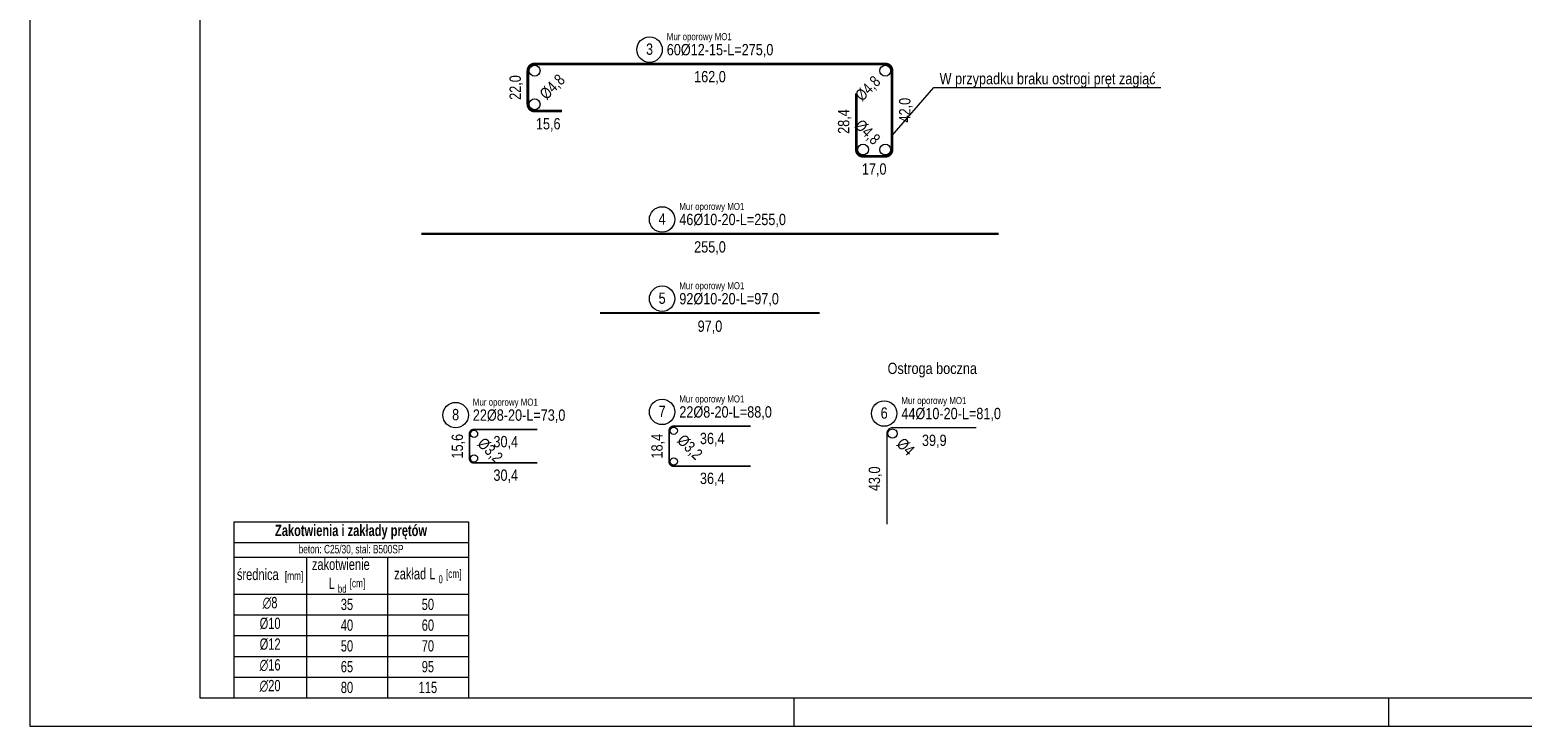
# Model space of a CAD drawing. Header units: millimetres. Extents: x 11149 to 111407, y -107619 to -23630.
# Tile 201 of 245: x 18452 to 19111, y -28090 to -27783. Entities that reach past the tile are written whole.
import ezdxf
from ezdxf.enums import TextEntityAlignment as Align

# ---------------------------------------------------------------- set-up
doc = ezdxf.new("R2010")
doc.units = ezdxf.units.MM
doc.header["$LTSCALE"] = 2
doc.layers.get('0').update_dxf_attribs({"plot": 0})
for name, color, linetype, lineweight in [('e-cad_cienkie', 1, 'Continuous', 9), ('e-cad_opisy', 7, 'Continuous', 9), ('e-cad_prety_widok', 161, 'Continuous', 5)]:
    doc.layers.add(name, color=color, linetype=linetype, lineweight=lineweight)
doc.layers.add('e-cad_rzutnie', color=61, linetype='Continuous', lineweight=9, plot=False)
doc.styles.add('e-cad_1', font='arial.ttf', dxfattribs={"width": 0.7})

# ---------------------------------------------------------------- blocks, each defined once
blk = doc.blocks.new('A3_poziom')
at = {"ltscale": 0.8}
for p, q in [((135, 0), (135, 5)), ((240, 0), (240, 5))]:
    blk.add_line(p, q, dxfattribs=at)
for points in [[(0, 0), (420, 0), (420, 297), (0, 297)], [(30, 5), (415, 5), (415, 292), (30, 292)]]:
    blk.add_lwpolyline(points, close=True)
blk = doc.blocks.new('*T1086')
at = {"layer": 'e-cad_opisy', "color": 9, "linetype": 'ByBlock', "lineweight": 5, "ltscale": 4}
for p, q in [((0, 0), (103.59, 0)), ((0, 0), (0, -77.81)), ((103.59, 0), (103.59, -77.81)), ((0, -9.23), (103.59, -9.23)), ((0, -15.73), (103.59, -15.73)), ((32.14, -15.73), (32.14, -77.81)), ((67.86, -15.73), (67.86, -77.81)), ((0, -31.98), (103.59, -31.98)), ((0, -41.14), (103.59, -41.14)), ((0, -50.31), (103.59, -50.31)), ((0, -59.48), (103.59, -59.48)), ((0, -68.64), (103.59, -68.64)), ((0, -77.81), (103.59, -77.81))]:
    blk.add_line(p, q, dxfattribs=at)
at = {"layer": 'e-cad_opisy', "color": 0, "ltscale": 4, "style": 'e-cad_1'}
for s, insert, char_height, width, attachment_point in [('{\\fArial|b1|i0|c238|p34;\\C256;Zakotwienia i zakłady prętów}', (51.79, -4.61), 5, 102.088, 5), ('beton: C25/30, stal: B500SP', (51.79, -12.48), 3.75, 102.088, 5), ('{\\C256;średnica  \\H0.75x;[mm]}', (16.07, -23.85), 5, 30.6381, 5), ('\\A1;zakotwienie     L {\\H0.7x;\\S^ bd;} \\H0.75x;[cm]', (50, -23.85), 5, 34.225, 5), ('\\A1;\\C256;zakład L {\\H0.7x;\\S^ 0;} \\H0.75x;[cm]', (85.73, -23.85), 5, 34.225, 5), ('∅8', (16.07, -33.23), 5, 24.6381, 2), ('35', (50, -36.56), 5, 28.225, 5), ('50', (85.73, -36.56), 5, 28.225, 5), ('%%C10', (16.07, -42.39), 5, 24.6381, 2), ('40', (50, -45.73), 5, 28.225, 5), ('60', (85.73, -45.73), 5, 28.225, 5), ('%%C12', (16.07, -51.56), 5, 24.6381, 2), ('50', (50, -54.89), 5, 28.225, 5), ('70', (85.73, -54.89), 5, 28.225, 5), ('∅16', (16.07, -60.73), 5, 24.6381, 2), ('65', (50, -64.06), 5, 28.225, 5), ('95', (85.73, -64.06), 5, 28.225, 5), ('∅20', (16.07, -69.89), 5, 24.6381, 2), ('80', (50, -73.23), 5, 28.225, 5), ('115', (85.73, -73.23), 5, 28.225, 5)]:
    blk.add_mtext(s, dxfattribs=dict(at, insert=insert, char_height=char_height, width=width, attachment_point=attachment_point))
blk = doc.blocks.new('e-cad_ZelbetOpis_7')
at = {"layer": 'e-cad_opisy'}
blk.add_circle((3.33, 2.53), 2.25, dxfattribs=at)
at = {"layer": 'e-cad_opisy', "style": 'e-cad_1', "width": 0.8}
blk.add_attdef('NR', text='', height=2, dxfattribs=at).set_placement((3.33, 1.62), align=Align.CENTER)
for tag, p in [('OPIS_1', (6.37, 1.53)), ('UWAGI', (6.37, -3.2))]:
    blk.add_attdef(tag, p, '', height=2, dxfattribs=at)
at = {"layer": 'e-cad_opisy', "style": 'e-cad_1', "width": 0.8, "flags": 1}
for tag, p in [('SREDNICA', (0, -15)), ('DLUGOSC', (0, -20)), ('SZT', (0, -25)), ('GATUNEK_STALI', (0, -30)), ('KLASA_STALI', (0, -35)), ('OPIS_2', (0, -40)), ('KOD', (0, -50)), ('HAK_1', (0, -55)), ('HAK_2', (0, -60)), ('A', (0, -65)), ('B', (0, -70)), ('C', (0, -75)), ('D', (0, -80)), ('E', (0, -85)), ('F', (0, -90)), ('R', (0, -95)), ('HAK_1_DLUGOSC', (0, -100)), ('HAK_2_DLUGOSC', (0, -105)), ('KIERUNEK', (0, -110))]:
    blk.add_attdef(tag, p, '', height=3, dxfattribs=at)
at = {"layer": 'e-cad_rzutnie', "style": 'e-cad_1', "width": 0.8}
blk.add_attdef('POZYCJA', (6.37, 4.2), '', height=1.25, dxfattribs=at)

msp = doc.modelspace()

# ---------------------------------------------------------------- linework, layer by layer
at = {"layer": 'e-cad_cienkie', "ltscale": 0.5}
for centre in [(18674.73, -27800.59), (18829.53, -27800.59), (18674.73, -27815.39), (18819.73, -27835.39), (18829.53, -27835.39)]:
    msp.add_circle(centre, 2.4, dxfattribs=at)
at = {"layer": 'e-cad_cienkie'}
for centre, radius in [((18647.97, -27960.99), 1.6), ((18736.13, -27959.59), 1.6), ((18832.71, -27960.8), 2), ((18647.97, -27971.79), 1.6), ((18736.13, -27973.19), 1.6)]:
    msp.add_circle(centre, radius, dxfattribs=at)
at = {"layer": 'e-cad_opisy', "ltscale": 0.5}
msp.add_lwpolyline([(18832.53, -27829.17), (18850.94, -27808), (18951.23, -27808)], dxfattribs=at)
at = {"layer": 'e-cad_prety_widok'}
for points, format in [([(18686.73, -27818.39, 1.2, 1.2, 0), (18674.73, -27818.39, 1.2, 1.2, -0.414214), (18671.73, -27815.39, 1.2, 1.2, 0), (18671.73, -27800.59, 1.2, 1.2, -0.414214), (18674.73, -27797.59, 1.2, 1.2, 0), (18829.53, -27797.59, 1.2, 1.2, -0.414214), (18832.53, -27800.59, 1.2, 1.2, 0), (18832.53, -27835.39, 1.2, 1.2, -0.414214), (18829.53, -27838.39, 1.2, 1.2, 0), (18819.73, -27838.39, 1.2, 1.2, -0.414214), (18816.73, -27835.39, 1.2, 1.2, 0), (18816.73, -27810.63, 0, 0, 0)], "xyseb"), ([(18675.97, -27958.99, 0.8, 0.8, 0), (18647.97, -27958.99, 0.8, 0.8, 0.414214), (18645.97, -27960.99, 0.8, 0.8, 0), (18645.97, -27971.79, 0.8, 0.8, 0.414214), (18647.97, -27973.79, 0.8, 0.8, 0), (18675.97, -27973.79, 0, 0, 0)], "xyseb"), ([(18770.13, -27975.19, 0.8, 0.8, 0), (18736.13, -27975.19, 0.8, 0.8, -0.414214), (18734.13, -27973.19, 0.8, 0.8, 0), (18734.13, -27959.59, 0.8, 0.8, -0.414214), (18736.13, -27957.59, 0.8, 0.8, 0), (18770.13, -27957.59, 0, 0, 0)], "xyseb"), ([(18869.61, -27958.3), (18832.71, -27958.3, 0.414214), (18830.21, -27960.8), (18830.21, -28000.8)], "xyb")]:
    msp.add_lwpolyline(points, format=format, dxfattribs=at)
at = {"layer": 'e-cad_prety_widok', "const_width": 1}
for points in [[(18624.63, -27872.59), (18879.63, -27872.59)], [(18703.63, -27907.59), (18800.63, -27907.59)]]:
    msp.add_lwpolyline(points, dxfattribs=at)

# ---------------------------------------------------------------- block references
msp.add_blockref('*T1086', (18541.87, -27999.74))
at = {"layer": 'e-cad_opisy', "ltscale": 0.02, "xscale": 2.5, "yscale": 2.5, "zscale": 2.5}
msp.add_blockref('A3_poziom', (18451.87, -28090.05), dxfattribs=at)
at = {"layer": 'e-cad_opisy', "xscale": 2.5, "yscale": 2.5, "zscale": 2.5, "rotation": 360}
for p, values in [((18717.13, -27797.59), {'OPIS_1': '60%%c12-15-L=275,0', 'NR': '3', 'POZYCJA': 'Mur oporowy MO1'}), ((18722.67, -27872.59), {'OPIS_1': '46%%c10-20-L=255,0', 'NR': '4', 'POZYCJA': 'Mur oporowy MO1'}), ((18722.67, -27907.59), {'OPIS_1': '92%%c10-20-L=97,0', 'NR': '5', 'POZYCJA': 'Mur oporowy MO1'}), ((18631.51, -27958.99), {'OPIS_1': '22%%c8-20-L=73,0', 'NR': '8', 'POZYCJA': 'Mur oporowy MO1'}), ((18722.67, -27957.59), {'OPIS_1': '22%%c8-20-L=88,0', 'NR': '7', 'POZYCJA': 'Mur oporowy MO1'}), ((18820.71, -27958.3), {'OPIS_1': '44%%c10-20-L=81,0', 'NR': '6', 'POZYCJA': 'Mur oporowy MO1'})]:
    msp.add_blockref('e-cad_ZelbetOpis_7', p, dxfattribs=at).add_auto_attribs(values)

# ---------------------------------------------------------------- texts
at = {"layer": 'e-cad_opisy', "ltscale": 0.5, "style": 'e-cad_1', "width": 0.8}
for s, p in [('162,0', (18752.13, -27803.19)), ('15,6', (18680.73, -27823.99)), ('17,0', (18824.63, -27843.99))]:
    msp.add_text(s, height=5, dxfattribs=at).set_placement(p, align=Align.MIDDLE_CENTER)
at = {"layer": 'e-cad_opisy', "style": 'e-cad_1', "width": 0.8}
for s, p in [('W przypadku braku ostrogi pręt zagiąć ', (18853.51, -27806.56)), ('Ostroga boczna', (18830.55, -27934.53))]:
    msp.add_text(s, height=5, dxfattribs=at).set_placement(p)
at = {"layer": 'e-cad_opisy', "ltscale": 0.5, "style": 'e-cad_1', "width": 0.8}
for s, p in [('22,0', (18666.13, -27807.99)), ('42,0', (18838.13, -27817.99)), ('28,4', (18811.13, -27823.01))]:
    msp.add_text(s, height=5, rotation=90, dxfattribs=at).set_placement(p, align=Align.MIDDLE_CENTER)
msp.add_text('%%c4,8', height=5, rotation=45, dxfattribs=at).set_placement((18678.19, -27811.93), align=Align.MIDDLE_LEFT)
for rotation, p in [(45, (18826.06, -27804.06)), (315, (18826.06, -27831.93))]:
    msp.add_text('%%c4,8', height=5, rotation=rotation, dxfattribs=at).set_placement(p, align=Align.MIDDLE_RIGHT)
at = {"layer": 'e-cad_opisy', "style": 'e-cad_1', "width": 0.8}
for s, p in [('255,0', (18752.13, -27878.39)), ('97,0', (18752.13, -27913.39)), ('30,4', (18661.97, -27964.39)), ('36,4', (18753.13, -27962.99)), ('39,9', (18851.16, -27963.8)), ('30,4', (18661.97, -27979.19)), ('36,4', (18753.13, -27980.59))]:
    msp.add_text(s, height=5, dxfattribs=at).set_placement(p, align=Align.MIDDLE_CENTER)
for s, p in [('15,6', (18640.57, -27966.39)), ('18,4', (18728.73, -27966.39)), ('43,0', (18824.71, -27980.8))]:
    msp.add_text(s, height=5, rotation=90, dxfattribs=at).set_placement(p, align=Align.MIDDLE_CENTER)
for s, p in [('%%c3,2', (18650.87, -27963.89)), ('%%c3,2', (18739.03, -27962.49)), ('%%c4', (18835.9, -27963.98))]:
    msp.add_text(s, height=5, rotation=315, dxfattribs=at).set_placement(p, align=Align.MIDDLE_LEFT)

doc.saveas('drawing.dxf')
